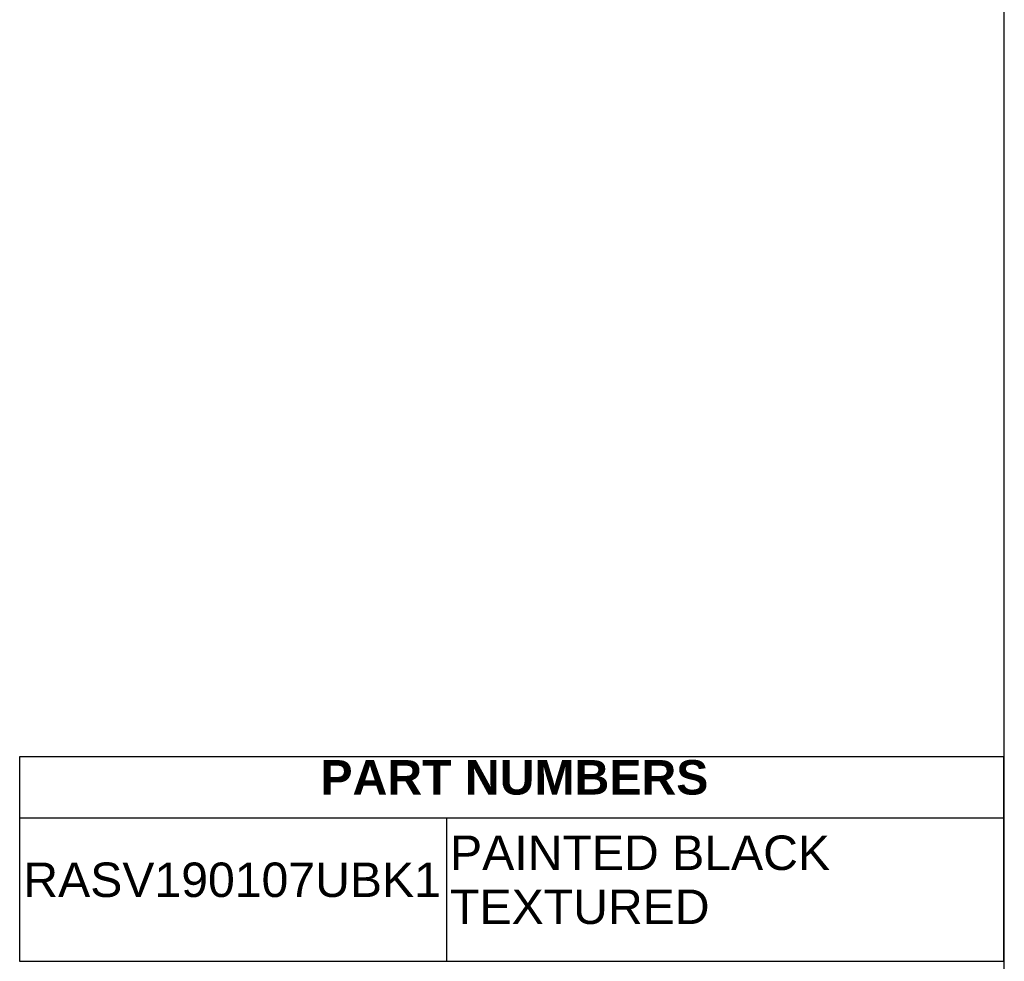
# Model space of a CAD drawing. Header units: inches. Extents: x -0.4 to 80, y 0 to 59.8.
# Tile 12 of 15: x 62.9 to 80, y 13.2 to 29.6. Entities that reach past the tile are written whole.
import ezdxf
from ezdxf.enums import TextEntityAlignment as Align

# ---------------------------------------------------------------- set-up
doc = ezdxf.new("R2010")
doc.units = ezdxf.units.IN
doc.header["$MEASUREMENT"] = 0
doc.layers.add('Default', color=7, linetype='Continuous')
doc.styles.add('SEACAD_Arial', font='arial.ttf')
doc.styles.add('SEACAD_ArialB', font='arialbd.ttf')

# ---------------------------------------------------------------- blocks, each defined once
blk = doc.blocks.new('SE')
at = {"color": 7, "linetype": 'Continuous'}
for p, q in [((62.864, 15.747), (79.985, 15.747)), ((70.291, 15.747), (70.291, 13.247))]:
    blk.add_line(p, q, dxfattribs=at)
blk.add_lwpolyline([(62.864, 13.247), (62.864, 16.813), (79.985, 16.813), (79.985, 13.247), (62.864, 13.247)], dxfattribs=at)
for s, style, p in [('PART NUMBERS', 'SEACAD_ArialB', (68.098, 16.75)), ('PAINTED BLACK', 'SEACAD_Arial', (70.354, 15.437)), ('RASV190107UBK1', 'SEACAD_Arial', (62.927, 14.967)), ('TEXTURED', 'SEACAD_Arial', (70.354, 14.497))]:
    blk.add_text(s, height=0.6, dxfattribs=dict(at, style=style)).set_placement(p, align=Align.TOP_LEFT)

msp = doc.modelspace()

# ---------------------------------------------------------------- linework, layer by layer
at = {"layer": 'Default', "color": 7, "linetype": 'Continuous'}
msp.add_line((80, 0), (80, 59.783), dxfattribs=at)

# ---------------------------------------------------------------- block references
msp.add_blockref('SE', (0, 0))

doc.saveas('drawing.dxf')
